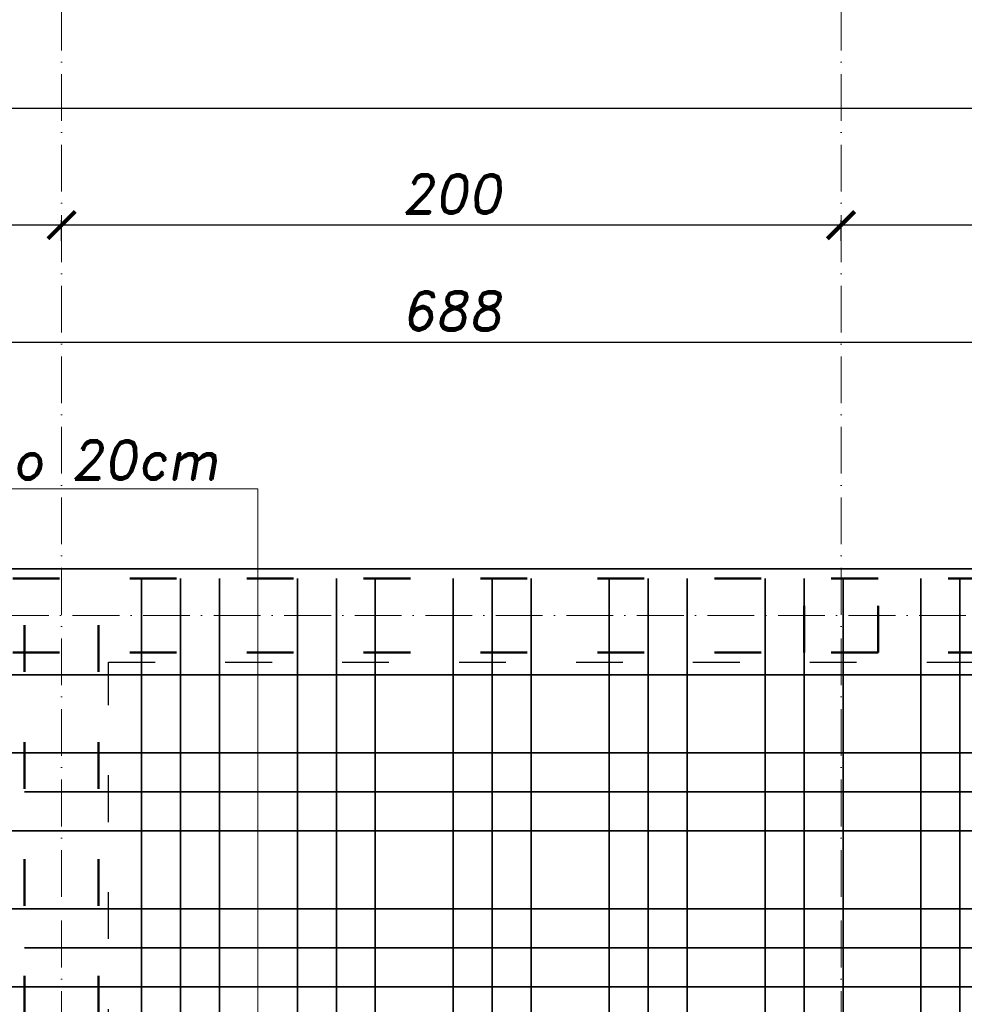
# Model space of a CAD drawing. Header units: millimetres. Extents: x 295948 to 312016, y 6878 to 18016.
# Tile 77 of 252: x 302030 to 302272, y 14672 to 14924. Entities that reach past the tile are written whole.
import ezdxf

# ---------------------------------------------------------------- set-up
doc = ezdxf.new("R2010")
doc.units = ezdxf.units.MM
doc.linetypes.add('ACAD_ISO03W100', pattern=[30, 12, -18])
doc.linetypes.add('ACAD_ISO10W100', pattern=[18, 12, -3, 0, -3])
for name, color, linetype, lineweight in [('konstrukcja', 3, 'Continuous', 35), ('konstrukcja wymiary', 1, 'Continuous', 13), ('opisy', 2, 'Continuous', 18), ('osie', 5, 'ACAD_ISO10W100', 13), ('zbrojenie', 4, 'Continuous', 50), ('zbrojenie płyty', 141, 'Continuous', 35)]:
    doc.layers.add(name, color=color, linetype=linetype, lineweight=lineweight)
doc.layers.add('przerywane', color=6, linetype='ACAD_ISO03W100')
doc.styles.add('KONSTRUKCJA', font='romand.shx', dxfattribs={"oblique": 10})
doc.styles.get("Standard").update_dxf_attribs({"font": 'romand.shx', "oblique": 10})
doc.dimstyles.new('150', dxfattribs={"dimtxt": 10, "dimasz": 7, "dimexe": 1.25, "dimexo": 0.625, "dimgap": 3, "dimtad": 1, "dimdec": 0, "dimrnd": 0.5, "dimtxsty": 'KONSTRUKCJA', "dimblk": 'ARCHTICK', "dimcen": 2.5, "dimadec": 0, "dimazin": 0, "dimtfac": 1, "dimtdec": 0, "dimtix": 1, "dimtmove": 0, "dimatfit": 3, "dimfxl": 4, "dimfxlon": 1, "dimarcsym": 0})

# ---------------------------------------------------------------- blocks, each defined once
blk = doc.blocks.new('_ArchTick')
at = {"color": 0, "linetype": 'ByBlock', "lineweight": 13, "const_width": 0.15}
blk.add_lwpolyline([(-0.5, -0.5), (0.5, 0.5)], dxfattribs=at)
blk = doc.blocks.new('*D107')
at = {"layer": 'Defpoints', "color": 0, "transparency": 16777216}
for p in [(302484.44, 14841.47), (301796.44, 14592.3), (302484.44, 14465.3)]:
    blk.add_point(p, dxfattribs=at)
at = {"layer": 'konstrukcja wymiary', "color": 0, "lineweight": -2, "transparency": 16777216}
for p, q in [((301796.44, 14837.47), (301796.44, 14842.72)), ((301796.44, 14841.47), (302484.44, 14841.47)), ((302484.44, 14837.47), (302484.44, 14842.72))]:
    blk.add_line(p, q, dxfattribs=at)
at = {"layer": 'konstrukcja wymiary', "color": 0, "lineweight": -2, "transparency": 16777216, "xscale": 7, "yscale": 7, "zscale": 7, "rotation": 180}
blk.add_blockref('_ArchTick', (301796.44, 14841.47), dxfattribs=at)
at = {"layer": 'konstrukcja wymiary', "color": 0, "lineweight": -2, "transparency": 16777216, "xscale": 7, "yscale": 7, "zscale": 7}
blk.add_blockref('_ArchTick', (302484.44, 14841.47), dxfattribs=at)
at = {"layer": 'konstrukcja wymiary', "color": 0, "transparency": 16777216, "insert": (302140.44, 14849.47), "char_height": 10, "attachment_point": 5, "style": 'KONSTRUKCJA'}
blk.add_mtext('688', dxfattribs=at)
blk = doc.blocks.new('*D110')
at = {"layer": 'Defpoints', "color": 0, "transparency": 16777216}
for p in [(302240.44, 14871.47), (302240.44, 14783.3), (302660.44, 14783.3)]:
    blk.add_point(p, dxfattribs=at)
at = {"layer": 'konstrukcja wymiary', "color": 0, "lineweight": -2, "transparency": 16777216}
for p, q in [((302240.44, 14867.47), (302240.44, 14872.72)), ((302660.44, 14871.47), (302240.44, 14871.47)), ((302660.44, 14867.47), (302660.44, 14872.72))]:
    blk.add_line(p, q, dxfattribs=at)
at = {"layer": 'konstrukcja wymiary', "color": 0, "lineweight": -2, "transparency": 16777216, "xscale": 7, "yscale": 7, "zscale": 7, "rotation": 180}
blk.add_blockref('_ArchTick', (302240.44, 14871.47), dxfattribs=at)
at = {"layer": 'konstrukcja wymiary', "color": 0, "lineweight": -2, "transparency": 16777216, "xscale": 7, "yscale": 7, "zscale": 7}
blk.add_blockref('_ArchTick', (302660.44, 14871.47), dxfattribs=at)
at = {"layer": 'konstrukcja wymiary', "color": 0, "transparency": 16777216, "insert": (302450.44, 14879.47), "char_height": 10, "attachment_point": 5, "style": 'KONSTRUKCJA'}
blk.add_mtext('420', dxfattribs=at)
blk = doc.blocks.new('*D111')
at = {"layer": 'Defpoints', "color": 0, "transparency": 16777216}
for p in [(302040.44, 14871.47), (302040.44, 14783.3), (302240.44, 14783.3)]:
    blk.add_point(p, dxfattribs=at)
at = {"layer": 'konstrukcja wymiary', "color": 0, "lineweight": -2, "transparency": 16777216}
for p, q in [((302040.44, 14867.47), (302040.44, 14872.72)), ((302240.44, 14871.47), (302040.44, 14871.47)), ((302240.44, 14867.47), (302240.44, 14872.72))]:
    blk.add_line(p, q, dxfattribs=at)
at = {"layer": 'konstrukcja wymiary', "color": 0, "lineweight": -2, "transparency": 16777216, "xscale": 7, "yscale": 7, "zscale": 7, "rotation": 180}
blk.add_blockref('_ArchTick', (302040.44, 14871.47), dxfattribs=at)
at = {"layer": 'konstrukcja wymiary', "color": 0, "lineweight": -2, "transparency": 16777216, "xscale": 7, "yscale": 7, "zscale": 7}
blk.add_blockref('_ArchTick', (302240.44, 14871.47), dxfattribs=at)
at = {"layer": 'konstrukcja wymiary', "color": 0, "transparency": 16777216, "insert": (302140.44, 14879.47), "char_height": 10, "attachment_point": 5, "style": 'KONSTRUKCJA'}
blk.add_mtext('200', dxfattribs=at)
blk = doc.blocks.new('*D112')
at = {"layer": 'Defpoints', "color": 0, "transparency": 16777216}
for p in [(301940.44, 14871.47), (301940.44, 14783.3), (302040.44, 14783.3)]:
    blk.add_point(p, dxfattribs=at)
at = {"layer": 'konstrukcja wymiary', "color": 0, "lineweight": -2, "transparency": 16777216}
for p, q in [((301940.44, 14867.47), (301940.44, 14872.72)), ((302040.44, 14871.47), (301940.44, 14871.47)), ((302040.44, 14867.47), (302040.44, 14872.72))]:
    blk.add_line(p, q, dxfattribs=at)
at = {"layer": 'konstrukcja wymiary', "color": 0, "lineweight": -2, "transparency": 16777216, "xscale": 7, "yscale": 7, "zscale": 7, "rotation": 180}
blk.add_blockref('_ArchTick', (301940.44, 14871.47), dxfattribs=at)
at = {"layer": 'konstrukcja wymiary', "color": 0, "lineweight": -2, "transparency": 16777216, "xscale": 7, "yscale": 7, "zscale": 7}
blk.add_blockref('_ArchTick', (302040.44, 14871.47), dxfattribs=at)
at = {"layer": 'konstrukcja wymiary', "color": 0, "transparency": 16777216, "insert": (301990.44, 14879.47), "char_height": 10, "attachment_point": 5, "style": 'KONSTRUKCJA'}
blk.add_mtext('100', dxfattribs=at)
blk = doc.blocks.new('*D116')
at = {"layer": 'Defpoints', "color": 0, "transparency": 16777216}
for p in [(302672.44, 14901.47), (300888.44, 14783.3), (302672.44, 14783.3)]:
    blk.add_point(p, dxfattribs=at)
at = {"layer": 'konstrukcja wymiary', "color": 0, "lineweight": -2, "transparency": 16777216}
for p, q in [((300888.44, 14897.47), (300888.44, 14902.72)), ((302672.44, 14897.47), (302672.44, 14902.72)), ((300888.44, 14901.47), (302672.44, 14901.47))]:
    blk.add_line(p, q, dxfattribs=at)
at = {"layer": 'konstrukcja wymiary', "color": 0, "lineweight": -2, "transparency": 16777216, "xscale": 7, "yscale": 7, "zscale": 7, "rotation": 180}
blk.add_blockref('_ArchTick', (300888.44, 14901.47), dxfattribs=at)
at = {"layer": 'konstrukcja wymiary', "color": 0, "lineweight": -2, "transparency": 16777216, "xscale": 7, "yscale": 7, "zscale": 7}
blk.add_blockref('_ArchTick', (302672.44, 14901.47), dxfattribs=at)
at = {"layer": 'konstrukcja wymiary', "color": 0, "transparency": 16777216, "insert": (301780.44, 14909.47), "char_height": 10, "attachment_point": 5, "style": 'KONSTRUKCJA'}
blk.add_mtext('1784', dxfattribs=at)

msp = doc.modelspace()

# ---------------------------------------------------------------- linework, layer by layer
at = {"layer": 'konstrukcja'}
msp.add_line((302672.44, 14783.305), (300888.44, 14783.305), dxfattribs=at)
at = {"layer": 'konstrukcja wymiary'}
for p, q in [((302090.812, 14803.794), (301979.916, 14803.794)), ((302090.812, 14538.305), (302090.812, 14803.794))]:
    msp.add_line(p, q, dxfattribs=at)
at = {"layer": 'osie'}
for p, q in [((302040.44, 14946.397), (302040.44, 14048.413)), ((302240.44, 14946.397), (302240.44, 14048.413)), ((300685.771, 14771.305), (302690.491, 14771.305))]:
    msp.add_line(p, q, dxfattribs=at)
at = {"layer": 'przerywane'}
for p, q in [((302052.44, 14759.305), (302648.556, 14759.305)), ((302052.44, 14148.305), (302052.44, 14759.305))]:
    msp.add_line(p, q, dxfattribs=at)
at = {"layer": 'zbrojenie', "linetype": 'ACAD_ISO03W100'}
for p, q in [((302669.94, 14780.805), (300890.94, 14780.805)), ((302030.94, 14126.805), (302030.94, 14780.805)), ((302049.94, 14126.805), (302049.94, 14780.805)), ((302230.94, 14761.805), (302230.94, 14780.805)), ((302249.94, 14761.805), (302249.94, 14780.805)), ((302669.94, 14761.805), (300890.94, 14761.805))]:
    msp.add_line(p, q, dxfattribs=at)
at = {"layer": 'zbrojenie płyty'}
for p, q in [((302060.94, 14126.805), (302060.94, 14780.805)), ((302070.94, 14126.805), (302070.94, 14780.805)), ((302080.94, 14126.805), (302080.94, 14780.805)), ((302100.94, 14126.805), (302100.94, 14780.805)), ((302110.94, 14126.805), (302110.94, 14780.805)), ((302120.94, 14126.805), (302120.94, 14780.805)), ((302140.94, 14126.805), (302140.94, 14780.805)), ((302150.94, 14126.805), (302150.94, 14780.805)), ((302160.94, 14126.805), (302160.94, 14780.805)), ((302180.94, 14126.805), (302180.94, 14780.805)), ((302190.94, 14126.805), (302190.94, 14780.805)), ((302200.94, 14126.805), (302200.94, 14780.805)), ((302220.94, 14126.805), (302220.94, 14780.805)), ((302230.94, 14126.805), (302230.94, 14780.805)), ((302240.94, 14126.805), (302240.94, 14780.805)), ((302260.94, 14126.805), (302260.94, 14780.805)), ((302270.94, 14126.805), (302270.94, 14780.805)), ((302669.94, 14756.045), (301510.94, 14756.045)), ((302669.94, 14736.045), (301510.94, 14736.045)), ((302669.94, 14726.045), (302030.94, 14726.045)), ((302669.94, 14716.045), (301510.94, 14716.045)), ((302669.94, 14696.045), (301510.94, 14696.045)), ((302669.94, 14686.045), (302030.94, 14686.045)), ((302669.94, 14676.045), (301510.94, 14676.045))]:
    msp.add_line(p, q, dxfattribs=at)

# ---------------------------------------------------------------- texts
at = {"layer": 'opisy', "insert": (302034.961, 14811.239), "char_height": 10, "width": 231.49388, "attachment_point": 5}
msp.add_mtext('Nr3 co 20cm', dxfattribs=at)

# ---------------------------------------------------------------- dimensions: what is measured, and where the dimension line sits
at = {"layer": 'konstrukcja wymiary'}
for base, p1, p2, picture, middle in [((302672.44, 14901.472), (300888.44, 14783.305), (302672.44, 14783.305), '*D116', (301780.44, 14909.472)), ((302240.44, 14871.472), (302660.44, 14783.305), (302240.44, 14783.305), '*D110', (302450.44, 14879.472))]:
    dim = msp.add_linear_dim(base=base, p1=p1, p2=p2, dimstyle='150', dxfattribs=at)
    dim.commit()
    dim.dimension.update_dxf_attribs({"geometry": picture, "text_midpoint": middle})
for base, p1, p2, picture, middle in [((301940.44, 14871.472), (302040.44, 14783.305), (301940.44, 14783.305), '*D112', (301990.44, 14879.472)), ((302040.44, 14871.472), (302240.44, 14783.305), (302040.44, 14783.305), '*D111', (302140.44, 14879.472)), ((302484.44, 14841.472), (301796.44, 14592.305), (302484.44, 14465.305), '*D107', (302140.44, 14849.472))]:
    dim = msp.add_linear_dim(base=base, p1=p1, p2=p2, dimstyle='150', override={"dimtmove": 1}, dxfattribs=at)
    dim.commit()
    dim.dimension.update_dxf_attribs({"geometry": picture, "text_midpoint": middle})

doc.saveas('drawing.dxf')
